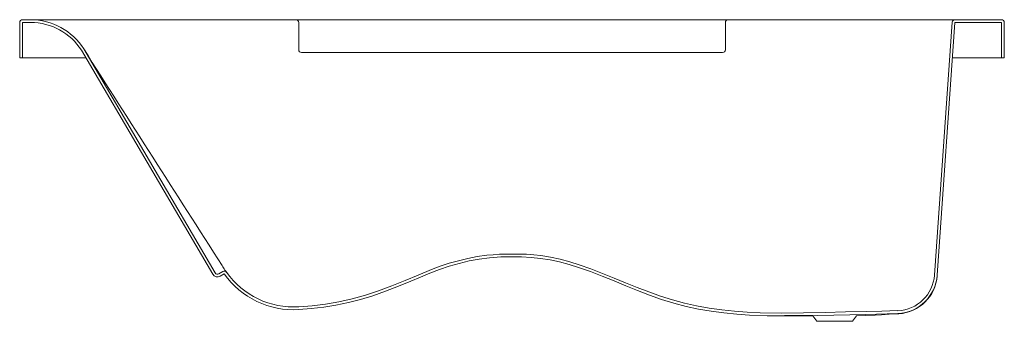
# Model space of a CAD drawing. Header units: millimetres. Extents: x 5677.38 to 5679.18, y 3779.37 to 3779.92.
import ezdxf

# ---------------------------------------------------------------- set-up
doc = ezdxf.new("R2010")
doc.units = ezdxf.units.MM
doc.layers.add('SANINDUSA', color=3, linetype='Continuous')

msp = doc.modelspace()

# ---------------------------------------------------------------- linework, layer by layer
at = {"layer": 'SANINDUSA', "lineweight": 15}
for p, q in [((5677.3815, 3779.8501), (5677.3815, 3779.9151)), ((5677.3865, 3779.9201), (5677.4015, 3779.9201)), ((5677.3865, 3779.9151), (5677.4015, 3779.9151)), ((5677.3865, 3779.8501), (5677.3865, 3779.9151)), ((5677.4015, 3779.9201), (5677.4874, 3779.9201)), ((5677.4874, 3779.9201), (5677.8865, 3779.9201)), ((5677.8965, 3779.9201), (5677.8865, 3779.9201)), ((5677.8915, 3779.9151), (5677.8915, 3779.8651)), ((5677.8965, 3779.9201), (5678.6665, 3779.9201)), ((5678.6765, 3779.9201), (5678.6665, 3779.9201)), ((5678.6715, 3779.8651), (5678.6715, 3779.9151)), ((5678.6765, 3779.9201), (5679.0611, 3779.9201)), ((5679.0862, 3779.9155), (5679.0538, 3779.4529)), ((5679.0911, 3779.9151), (5679.0588, 3779.4526)), ((5679.0611, 3779.9201), (5679.0911, 3779.9201)), ((5679.0911, 3779.9201), (5679.1765, 3779.9201)), ((5679.0911, 3779.9151), (5679.1765, 3779.9151)), ((5679.1765, 3779.9151), (5679.1765, 3779.8501)), ((5679.1815, 3779.9151), (5679.1815, 3779.8501)), ((5677.7345, 3779.4545), (5677.4943, 3779.8641)), ((5677.7389, 3779.457), (5677.4986, 3779.8667)), ((5677.8965, 3779.8601), (5678.6665, 3779.8601)), ((5677.3815, 3779.8501), (5677.3865, 3779.8501)), ((5677.5025, 3779.8501), (5677.3865, 3779.8501)), ((5679.1765, 3779.8501), (5679.0866, 3779.8501)), ((5679.1765, 3779.8501), (5679.1815, 3779.8501)), ((5677.7529, 3779.4594), (5677.7457, 3779.4552)), ((5677.7554, 3779.4551), (5677.7482, 3779.4509)), ((5678.8317, 3779.3785), (5678.839, 3779.3684)), ((5678.904, 3779.3684), (5678.9112, 3779.3785)), ((5678.9112, 3779.3785), (5678.9456, 3779.3797)), ((5678.8715, 3779.3684), (5678.839, 3779.3684)), ((5678.904, 3779.3684), (5678.8715, 3779.3684))]:
    msp.add_line(p, q, dxfattribs=at)
at = {"layer": 'SANINDUSA'}
msp.add_line((5678.8317, 3779.3785), (5678.7795, 3779.3784), dxfattribs=at)
at = {"layer": 'SANINDUSA', "lineweight": 15, "flags": 128}
for points in [[(5677.8916, 3779.3949), (5677.9161, 3779.397), (5677.9405, 3779.4), (5677.9648, 3779.4042), (5677.9893, 3779.4096), (5678.0135, 3779.4162), (5678.0373, 3779.424), (5678.0617, 3779.4331), (5678.0859, 3779.443), (5678.1099, 3779.4531), (5678.1341, 3779.463), (5678.1504, 3779.469), (5678.1668, 3779.4745), (5678.1835, 3779.4793), (5678.2006, 3779.4834), (5678.218, 3779.4867), (5678.2354, 3779.4892), (5678.2469, 3779.4903), (5678.2584, 3779.4911), (5678.2699, 3779.4915), (5678.2815, 3779.4915)], [(5677.8919, 3779.3899), (5677.9146, 3779.3918), (5677.9372, 3779.3945), (5677.9597, 3779.3981), (5677.9823, 3779.4028), (5678.0047, 3779.4085), (5678.0268, 3779.4152), (5678.0504, 3779.4234), (5678.0737, 3779.4325), (5678.0967, 3779.4421), (5678.114, 3779.4494), (5678.1313, 3779.4565), (5678.1488, 3779.4632), (5678.1665, 3779.4692), (5678.1846, 3779.4744), (5678.203, 3779.4788), (5678.2216, 3779.4822), (5678.2403, 3779.4847), (5678.2608, 3779.4862), (5678.2814, 3779.4865)], [(5678.2815, 3779.4915), (5678.2947, 3779.4915), (5678.3079, 3779.4911), (5678.3211, 3779.49), (5678.3343, 3779.4885), (5678.352, 3779.4856), (5678.3695, 3779.4819), (5678.387, 3779.4772), (5678.4043, 3779.4719), (5678.4258, 3779.4643), (5678.447, 3779.4561), (5678.4681, 3779.4475), (5678.4891, 3779.4388), (5678.5102, 3779.4302), (5678.5314, 3779.4221), (5678.5529, 3779.4146), (5678.5746, 3779.4077), (5678.5966, 3779.4017), (5678.6187, 3779.3966), (5678.6418, 3779.3925), (5678.665, 3779.3892), (5678.6883, 3779.3868), (5678.7117, 3779.3852), (5678.7351, 3779.3841), (5678.7748, 3779.3834), (5678.8144, 3779.3837), (5678.8541, 3779.3848), (5678.8914, 3779.3857), (5678.9287, 3779.3863), (5678.9577, 3779.3869), (5678.9868, 3779.3879)], [(5678.2816, 3779.4865), (5678.299, 3779.4864), (5678.3164, 3779.4854), (5678.3337, 3779.4836), (5678.3512, 3779.4807), (5678.3686, 3779.4769), (5678.3858, 3779.4724), (5678.4028, 3779.4671), (5678.4247, 3779.4594), (5678.4464, 3779.451), (5678.468, 3779.4422), (5678.4895, 3779.4332), (5678.5111, 3779.4245), (5678.5329, 3779.4162), (5678.5549, 3779.4086), (5678.5772, 3779.4018), (5678.5997, 3779.3958), (5678.6224, 3779.3908), (5678.6456, 3779.3868), (5678.669, 3779.3837), (5678.6924, 3779.3815), (5678.7159, 3779.3799), (5678.7477, 3779.3787), (5678.7795, 3779.3784), (5678.8113, 3779.3786), (5678.8699, 3779.3796), (5678.9284, 3779.3809), (5678.987, 3779.3829)], [(5677.7514, 3779.4704), (5677.7528, 3779.4683), (5677.7541, 3779.4662)], [(5678.9456, 3779.3797), (5678.9568, 3779.3803), (5678.9707, 3779.3812), (5678.9838, 3779.3819), (5678.9885, 3779.3822)]]:
    msp.add_lwpolyline(points, dxfattribs=at)
at = {"layer": 'SANINDUSA', "lineweight": 15}
for centre, radius, start, end in [((5677.3865, 3779.9151), 0.005, 90, 180), ((5677.4015, 3779.8051), 0.115, 32.407, 90), ((5677.4015, 3779.8051), 0.11, 32.4524, 90), ((5677.8865, 3779.9151), 0.005, 0, 90), ((5678.6765, 3779.9151), 0.005, 90, 180), ((5679.0911, 3779.9151), 0.005, 90, 176), ((5679.1765, 3779.9151), 0.005, 0, 90), ((5767.8465, 3837.2188), 107.0141, 212.407001, 212.658711), ((5677.8965, 3779.8651), 0.005, 180, 270), ((5678.6665, 3779.8651), 0.005, 270, 0), ((5677.7554, 3779.4551), 0.005, 35.2881, 120.388), ((5677.9179, 3779.5722), 0.1951, 212.9115, 215.7483), ((5677.7432, 3779.4595), 0.01, 210.388, 300.388), ((5677.7432, 3779.4595), 0.005, 210.388, 300.388), ((5677.8821, 3779.5448), 0.1552, 215.2919, 273.6304), ((5677.8821, 3779.5448), 0.1502, 215.292, 273.6283), ((5678.984, 3779.4578), 0.07, 272.307, 355.9895), ((5678.984, 3779.4578), 0.075, 272.3075, 355.9895), ((5678.9839, 3779.4571), 0.075, 273.5579, 355.9299)]:
    msp.add_arc(centre, radius, start, end, dxfattribs=at)

doc.saveas('drawing.dxf')
